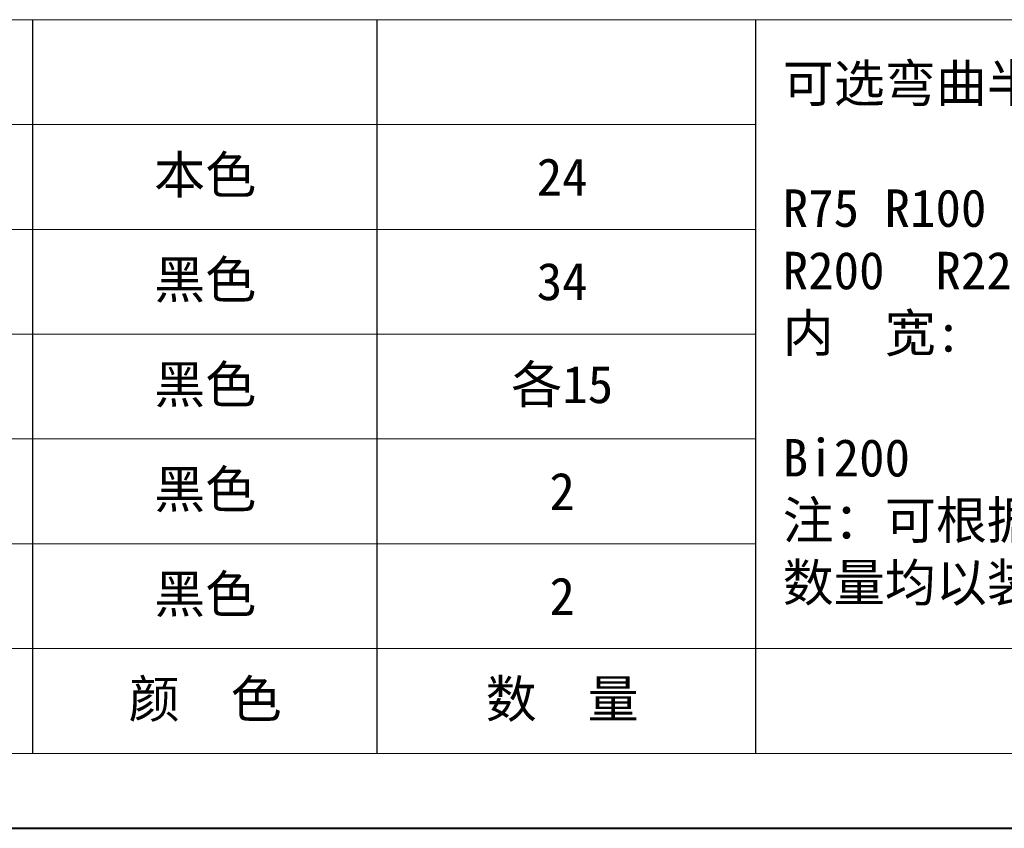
# Model space of a CAD drawing. Header units: millimetres. Extents: x -645 to 830, y -176 to 857.
# Tile 8 of 76: x -152 to 77, y -176 to 11. Entities that reach past the tile are written whole.
import ezdxf

# ---------------------------------------------------------------- set-up
doc = ezdxf.new("R2010")
doc.units = ezdxf.units.MM
doc.layers.add('标注线', color=7, linetype='Continuous', lineweight=15)
doc.styles.add('样式 6', font='仿宋_GB2312.ttf')

msp = doc.modelspace()

# ---------------------------------------------------------------- linework, layer by layer
at = {"color": 7, "lineweight": 15}
for p, q in [((-557.832, 11.395), (19.49, 11.395)), ((-557.832, -12.952), (19.49, -12.952)), ((-557.832, -37.3), (19.49, -37.3)), ((-557.832, -61.647), (19.49, -61.647)), ((-557.832, -85.994), (19.49, -85.994)), ((-557.832, -110.341), (19.49, -110.341)), ((-557.832, -134.688), (172.581, -134.688))]:
    msp.add_line(p, q, dxfattribs=at)
at = {"color": 7}
for p, q in [((-148.496, -159.035), (-148.496, 11.395)), ((-68.477, -159.035), (-68.477, 11.395)), ((19.49, -159.035), (19.49, 11.395))]:
    msp.add_line(p, q, dxfattribs=at)
at = {"color": 7, "lineweight": 13}
for p, q in [((19.49, 11.395), (798.65, 11.395)), ((-557.832, -159.035), (172.581, -159.035))]:
    msp.add_line(p, q, dxfattribs=at)
at = {"color": 7, "lineweight": 40}
msp.add_line((-644.786, -176.426), (816.041, -176.426), dxfattribs=at)

# ---------------------------------------------------------------- texts
at = {"layer": '标注线', "color": 7, "lineweight": 18, "char_height": 6.26069, "style": '样式 6'}
for s, insert, width, attachment_point in [('{\\H1.389x;可选弯曲半径:\\P\\PR75 R100 R125 R150 R175\\PR200  R225  R250  R300\\P内  宽:\\P\\PBi200\\P注：可根据客户要求定制,\\P数量均以装配1m计算.}', (25.71, -61.877), 188.10983, 4), ('{\\H1.389x;本色}', (-108.456, -25.126), 41.73793, 5), ('{\\H1.389x;24}', (-25.517, -25.126), 41.73793, 5), ('{\\H1.389x;黑色}', (-108.456, -49.473), 41.73793, 5), ('{\\H1.389x;34}', (-25.517, -49.473), 41.73793, 5), ('{\\H1.389x;黑色}', (-108.456, -73.82), 41.73793, 5), ('{\\H1.389x;各15}', (-25.517, -73.82), 41.73793, 5), ('{\\H1.389x;黑色}', (-108.456, -98.167), 41.73793, 5), ('{\\H1.389x;2}', (-25.517, -98.167), 41.73793, 5), ('{\\H1.389x;黑色}', (-108.456, -122.515), 41.73793, 5), ('{\\H1.389x;2}', (-25.517, -122.515), 41.73793, 5), ('{\\H1.389x;颜  色}', (-108.456, -146.862), 41.73793, 5), ('{\\H1.389x;数  量}', (-25.517, -146.862), 41.73793, 5)]:
    msp.add_mtext(s, dxfattribs=dict(at, insert=insert, width=width, attachment_point=attachment_point))

doc.saveas('drawing.dxf')
